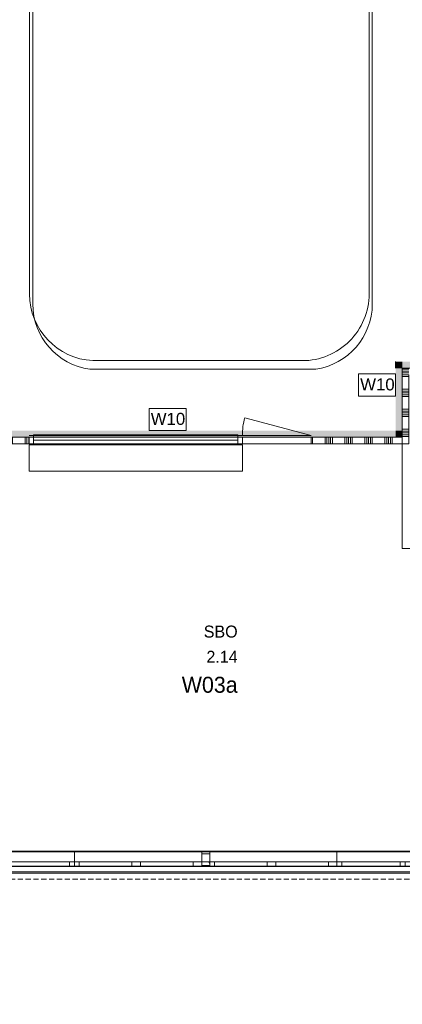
# Model space of a CAD drawing. Header units: millimetres. Extents: x -409 to 257590, y -7854 to 67330.
# Tile 6 of 205: x 10009 to 15750, y 14773 to 29546. Entities that reach past the tile are written whole.
import ezdxf
from ezdxf.enums import TextEntityAlignment as Align

# ---------------------------------------------------------------- set-up
doc = ezdxf.new("R2010")
doc.units = ezdxf.units.MM
doc.header["$MEASUREMENT"] = 0
doc.linetypes.add('B0702', pattern=[117.37, 78.119999, -39.250001])
for name, color, linetype in [('22 NC Binnenwanden', 7, 'Continuous'), ('Info Wandafwerking aanduiding', 7, 'Continuous'), ('Info Wandafwerking aanduiding Doorsnede-arcering', 7, 'Continuous'), ('New_21 Buitenwanden', 7, 'Continuous'), ('New_21 Buitenwanden Doorsnede-arcering', 7, 'Continuous'), ('New_21 Buitenwanden Laagscheidingslijnen', 7, 'Continuous'), ('New_21 Buitenwanden Ramen', 7, 'Continuous'), ('New_22 NC Binnenwanden', 7, 'Continuous'), ('New_22 NC Binnenwanden Deuren', 7, 'Continuous'), ('New_22 NC Binnenwanden Doorsnede-arcering', 7, 'Continuous'), ('New_22 NC Binnenwanden Ramen', 7, 'Continuous'), ('New_23 Vloeren', 7, 'Continuous'), ('New_41 Buitenwandafwerking houten latten', 7, 'Continuous'), ('New_Z Ruimtefuncties', 7, 'Continuous'), ('New_Z Ruimtefuncties Zone omranding', 7, 'Continuous'), ('New_Z Ruimtefuncties Zone tekst', 7, 'Continuous')]:
    doc.layers.add(name, color=color, linetype=linetype)
doc.styles.add('GENERATED_STYLE_1', font='txt')
doc.styles.add('GENERATED_STYLE_2', font='txt')

# ---------------------------------------------------------------- blocks, each defined once
blk = doc.blocks.new('Slab_1_2', base_point=(0, 42578))
at = {"layer": 'New_23 Vloeren', "color": 1, "linetype": 'Continuous', "lineweight": 0, "flags": 128}
blk.add_lwpolyline([(0, 39540), (0, 17060), (25600, 17060), (25600, 17610), (25675, 17610), (25675, 23015), (28540, 23015), (28540, 23140), (29892, 23140), (29892, 17610), (30010, 17610), (30010, 0), (61758, 0), (61760, 1964), (61760, 1964), (61758, 8599), (73460, 8599)], dxfattribs=at)
blk = doc.blocks.new('*X180')
at = {"layer": 'New_22 NC Binnenwanden Doorsnede-arcering', "color": 254, "linetype": 'Continuous', "lineweight": 0, "true_color": 0xe9ebeb}
for p, q in [((14400, 23181), (14400, 23280)), ((14590, 23181), (14590, 23280)), ((14618, 23181), (14618, 23280)), ((14645, 23181), (14645, 23280)), ((14673, 23181), (14673, 23280)), ((14700, 23181), (14700, 23280)), ((14890, 23181), (14890, 23280)), ((14918, 23181), (14918, 23280)), ((14945, 23181), (14945, 23280)), ((14973, 23181), (14973, 23280)), ((15000, 23181), (15000, 23280)), ((15190, 23181), (15190, 23280)), ((15218, 23181), (15218, 23280)), ((15245, 23181), (15245, 23280)), ((15273, 23181), (15273, 23280)), ((15300, 23181), (15300, 23280)), ((15490, 23181), (15490, 23280)), ((15518, 23181), (15518, 23280)), ((15545, 23181), (15545, 23280)), ((15573, 23181), (15573, 23280)), ((15600, 23181), (15600, 23280)), ((14400, 23180), (14400, 23181)), ((14590, 23180), (14590, 23181)), ((14618, 23180), (14618, 23181)), ((14645, 23180), (14645, 23181)), ((14673, 23180), (14673, 23181)), ((14700, 23180), (14700, 23181)), ((14890, 23180), (14890, 23181)), ((14918, 23180), (14918, 23181)), ((14945, 23180), (14945, 23181)), ((14973, 23180), (14973, 23181)), ((15000, 23180), (15000, 23181)), ((15190, 23180), (15190, 23181)), ((15218, 23180), (15218, 23181)), ((15245, 23180), (15245, 23181)), ((15273, 23180), (15273, 23181)), ((15300, 23180), (15300, 23181)), ((15490, 23180), (15490, 23181)), ((15518, 23180), (15518, 23181)), ((15545, 23180), (15545, 23181)), ((15573, 23180), (15573, 23181)), ((15600, 23180), (15600, 23181))]:
    blk.add_line(p, q, dxfattribs=at)
blk = doc.blocks.new('*X181')
at = {"layer": 'New_22 NC Binnenwanden Doorsnede-arcering', "color": 254, "linetype": 'Continuous', "lineweight": 0, "true_color": 0xe9ebeb}
for p, q in [((8890, 23181), (8890, 23280)), ((8918, 23181), (8918, 23280)), ((8945, 23181), (8945, 23280)), ((8973, 23181), (8973, 23280)), ((9000, 23181), (9000, 23280)), ((9190, 23181), (9190, 23280)), ((9218, 23181), (9218, 23280)), ((9245, 23181), (9245, 23280)), ((9273, 23181), (9273, 23280)), ((9300, 23181), (9300, 23280)), ((9490, 23181), (9490, 23280)), ((9518, 23181), (9518, 23280)), ((9545, 23181), (9545, 23280)), ((9573, 23181), (9573, 23280)), ((9600, 23181), (9600, 23280)), ((9790, 23181), (9790, 23280)), ((9818, 23181), (9818, 23280)), ((9845, 23181), (9845, 23280)), ((9873, 23181), (9873, 23280)), ((9900, 23181), (9900, 23280)), ((10090, 23181), (10090, 23280)), ((10118, 23181), (10118, 23280)), ((10145, 23181), (10145, 23280)), ((8890, 23180), (8890, 23181)), ((8918, 23180), (8918, 23181)), ((8945, 23180), (8945, 23181)), ((8973, 23180), (8973, 23181)), ((9000, 23180), (9000, 23181)), ((9190, 23180), (9190, 23181)), ((9218, 23180), (9218, 23181)), ((9245, 23180), (9245, 23181)), ((9273, 23180), (9273, 23181)), ((9300, 23180), (9300, 23181)), ((9490, 23180), (9490, 23181)), ((9518, 23180), (9518, 23181)), ((9545, 23180), (9545, 23181)), ((9573, 23180), (9573, 23181)), ((9600, 23180), (9600, 23181)), ((9790, 23180), (9790, 23181)), ((9818, 23180), (9818, 23181)), ((9845, 23180), (9845, 23181)), ((9873, 23180), (9873, 23181)), ((9900, 23180), (9900, 23181)), ((10090, 23180), (10090, 23181)), ((10118, 23180), (10118, 23181)), ((10145, 23180), (10145, 23181))]:
    blk.add_line(p, q, dxfattribs=at)
blk = doc.blocks.new('#Pui inbouwgarderobe 01')
at = {"layer": 'New_22 NC Binnenwanden Ramen', "color": 9, "linetype": 'Continuous', "lineweight": 0}
for p, q in [((-1600, 0), (-1600, -392)), ((-1533, 0), (-1600, 0)), ((1533, 0), (-1533, 0)), ((1600, 0), (1533, 0)), ((1600, -392), (1600, 0)), ((-1600, -392), (-1533, -392)), ((-1533, -392), (-1533, -513)), ((-1533, -392), (1533, -392)), ((1533, -513), (1533, -392)), ((1533, -392), (1600, -392)), ((-1533, -513), (-1533, -543)), ((1533, -531), (-1533, -531)), ((-1533, -543), (-1515, -543)), ((-1515, -543), (1515, -543)), ((1515, -543), (1533, -543)), ((1533, -543), (1533, -513))]:
    blk.add_line(p, q, dxfattribs=at)
at = {"layer": 'New_22 NC Binnenwanden Ramen', "color": 1, "linetype": 'Continuous', "lineweight": 0}
for p, q in [((1533, -462), (-1533, -462)), ((-1533, -513), (-1533, -543)), ((-1533, -543), (-1533, -513)), ((-1533, -513), (-1533, -543)), ((-1533, -543), (-1533, -513)), ((-1533, -513), (-1533, -543)), ((-1533, -543), (-1533, -513)), ((-1533, -543), (-1515, -543)), ((-1515, -543), (-1533, -543)), ((1515, -543), (1533, -543)), ((1533, -543), (1515, -543)), ((1533, -543), (1533, -513)), ((1533, -513), (1533, -543)), ((1533, -543), (1533, -513))]:
    blk.add_line(p, q, dxfattribs=at)
blk = doc.blocks.new('Rnx verticaal 22')
at = {"layer": 'New_22 NC Binnenwanden Ramen', "color": 1, "linetype": 'Continuous', "lineweight": 0}
for p, q in [((-1600, 0), (-1533, 0)), ((-1533, 0), (-1533, -139)), ((-1533, 0), (1533, 0)), ((1533, -139), (1533, 0)), ((1533, 0), (1600, 0)), ((-1533, -139), (-1600, -139)), ((1533, -139), (-1533, -139)), ((1600, -139), (1533, -139))]:
    blk.add_line(p, q, dxfattribs=at)
at = {"layer": 'New_22 NC Binnenwanden Ramen', "color": 7, "linetype": 'Continuous', "lineweight": 0}
for p, q in [((-1600, -25), (-1600, -125)), ((-1600, -25), (-1600, -125)), ((1600, -25), (1600, -125)), ((1600, -25), (1600, -125))]:
    blk.add_line(p, q, dxfattribs=at)
blk = doc.blocks.new('D1 22_4')
at = {"layer": 'New_22 NC Binnenwanden Deuren', "color": 1, "linetype": 'Continuous', "lineweight": 0}
for q in [(-482, 268), (-517, 0)]:
    blk.add_line((517, 0), q, dxfattribs=at)
at = {"layer": 'New_22 NC Binnenwanden Deuren', "color": 7, "linetype": 'Continuous', "lineweight": 0}
for p, q in [((-517, -25), (-517, -125)), ((-517, -25), (-517, -125)), ((517, -25), (517, -125)), ((517, -25), (517, -125))]:
    blk.add_line(p, q, dxfattribs=at)
at = {"layer": 'New_22 NC Binnenwanden Deuren', "color": 1, "linetype": 'Continuous', "lineweight": 0}
blk.add_arc((517, 0), 1034, 165, 180, dxfattribs=at)
blk = doc.blocks.new('Wall_29_2', base_point=(15750, 23280))
at = {"layer": 'New_22 NC Binnenwanden', "color": 8, "linetype": 'Continuous', "lineweight": 0, "true_color": 0x778488}
blk.add_line((14384, 23280), (14384, 23180), dxfattribs=at)
at = {"layer": 'New_22 NC Binnenwanden', "color": 8, "linetype": 'Continuous', "lineweight": 0, "true_color": 0x778488, "flags": 128}
for points in [[(10150, 23280), (8850, 23280)], [(8850, 23280), (8850, 23180)], [(15750, 23280), (14384, 23280)], [(15750, 23280), (15750, 23180)], [(8850, 23180), (10150, 23180)], [(14384, 23180), (15750, 23180)]]:
    blk.add_lwpolyline(points, dxfattribs=at)
at = {"layer": 'New_22 NC Binnenwanden', "color": 8, "lineweight": 0, "true_color": 0x778488}
for name in ['*X181', '*X180']:
    blk.add_blockref(name, (0, 0), dxfattribs=at)
at = {"layer": 'New_22 NC Binnenwanden Deuren', "color": 1, "linetype": 'Continuous', "lineweight": 0, "zscale": 1000}
blk.add_blockref('D1 22_4', (13867, 23305), dxfattribs=at)
at = {"layer": 'New_22 NC Binnenwanden Ramen', "color": 1, "linetype": 'Continuous', "lineweight": 0, "xscale": -1.00000000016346, "zscale": 1000, "rotation": 180}
blk.add_blockref('#Pui inbouwgarderobe 01', (11750, 22774), dxfattribs=at)
at = {"layer": 'New_22 NC Binnenwanden Ramen', "color": 1, "linetype": 'Continuous', "lineweight": 0, "xscale": -1, "zscale": 1000}
blk.add_blockref('Rnx verticaal 22', (11750, 23305), dxfattribs=at)
blk = doc.blocks.new('*X631')
at = {"layer": 'New_22 NC Binnenwanden Doorsnede-arcering', "color": 254, "linetype": 'Continuous', "lineweight": 0, "true_color": 0xe9ebeb}
for p, q in [((15765, 24300), (15750, 24300)), ((15792, 24273), (15750, 24273)), ((15820, 24245), (15750, 24245)), ((15847, 24218), (15750, 24218))]:
    blk.add_line(p, q, dxfattribs=at)
blk = doc.blocks.new('*X632')
at = {"layer": 'New_22 NC Binnenwanden Doorsnede-arcering', "color": 254, "linetype": 'Continuous', "lineweight": 0, "true_color": 0xe9ebeb}
for p, q in [((15850, 24190), (15750, 24190)), ((15850, 24000), (15750, 24000)), ((15850, 23973), (15750, 23973)), ((15850, 23945), (15750, 23945)), ((15850, 23918), (15750, 23918)), ((15850, 23890), (15750, 23890)), ((15850, 23700), (15750, 23700)), ((15850, 23673), (15750, 23673)), ((15850, 23645), (15750, 23645)), ((15850, 23618), (15750, 23618)), ((15850, 23590), (15750, 23590)), ((15850, 23400), (15750, 23400)), ((15850, 23373), (15750, 23373)), ((15850, 23345), (15750, 23345)), ((15850, 23318), (15750, 23318)), ((15850, 23290), (15750, 23290))]:
    blk.add_line(p, q, dxfattribs=at)
blk = doc.blocks.new('*X633')
at = {"layer": 'New_22 NC Binnenwanden Doorsnede-arcering', "color": 254, "linetype": 'Continuous', "lineweight": 0, "true_color": 0xe9ebeb}
for p, q in [((15850, 24300), (15765, 24300)), ((15850, 24273), (15792, 24273)), ((15850, 24245), (15820, 24245)), ((15850, 24218), (15847, 24218))]:
    blk.add_line(p, q, dxfattribs=at)
blk = doc.blocks.new('Wall_136_2', base_point=(15850, 23180))
at = {"layer": 'New_22 NC Binnenwanden', "color": 8, "linetype": 'Continuous', "lineweight": 0, "true_color": 0x778488, "flags": 128}
for points in [[(15750, 24315), (15750, 23180)], [(15750, 24315), (15850, 24315)], [(15850, 23180), (15850, 24215)], [(15750, 23180), (15850, 23180)]]:
    blk.add_lwpolyline(points, dxfattribs=at)
at = {"layer": 'New_22 NC Binnenwanden', "color": 8, "lineweight": 0, "true_color": 0x778488}
for name in ['*X631', '*X633', '*X632']:
    blk.add_blockref(name, (0, 0), dxfattribs=at)
blk = doc.blocks.new('Wall_215_2', base_point=(0, 17060))
at = {"layer": 'New_21 Buitenwanden', "color": 8, "linetype": 'Continuous', "lineweight": 0, "true_color": 0x778488}
for p, q in [((-144, 16846), (25615, 16846)), ((-214, 16758), (25814, 16758))]:
    blk.add_line(p, q, dxfattribs=at)
at = {"layer": 'New_21 Buitenwanden', "color": 8, "linetype": 'Continuous', "lineweight": 0, "true_color": 0x778488, "flags": 128}
for points in [[(25600, 17060), (0, 17060)], [(-320, 16740), (25920, 16740)]]:
    blk.add_lwpolyline(points, dxfattribs=at)
blk = doc.blocks.new('Wall_365_2', base_point=(25600, 24315))
at = {"layer": 'Info Wandafwerking aanduiding Doorsnede-arcering', "linetype": 'Continuous', "lineweight": 0}
for points in [[(15750, 24415), (15650, 24415), (15750, 24315)], [(15650, 24415), (15650, 24315), (15750, 24315)], [(25600, 24415), (15750, 24415), (15750, 24315), (25600, 24315)]]:
    blk.add_hatch(color=1, dxfattribs=at).paths.add_polyline_path(points)
at = {"layer": 'Info Wandafwerking aanduiding', "color": 9, "linetype": 'Continuous', "lineweight": 0, "flags": 128}
for points in [[(15650, 24415), (15650, 24315)], [(25600, 24415), (25600, 24315)]]:
    blk.add_lwpolyline(points, dxfattribs=at)
blk = doc.blocks.new('Wall_366_2', base_point=(15750, 24315))
at = {"layer": 'Info Wandafwerking aanduiding Doorsnede-arcering', "linetype": 'Continuous', "lineweight": 0}
for points in [[(15750, 24315), (15650, 24315), (15650, 23380), (15750, 23380)], [(15750, 23380), (15650, 23380), (15750, 23280)], [(15650, 23380), (15650, 23280), (15750, 23280)]]:
    blk.add_hatch(color=1, dxfattribs=at).paths.add_polyline_path(points)
at = {"layer": 'Info Wandafwerking aanduiding', "color": 9, "linetype": 'Continuous', "lineweight": 0, "flags": 128}
blk.add_lwpolyline([(15750, 23280), (15650, 23280)], dxfattribs=at)
blk = doc.blocks.new('Wall_367_2', base_point=(15750, 23280))
at = {"layer": 'Info Wandafwerking aanduiding Doorsnede-arcering', "linetype": 'Continuous', "lineweight": 0}
for points in [[(9050, 23380), (8950, 23280), (9050, 23280)], [(9050, 23380), (8950, 23380), (8950, 23280)], [(9050, 23280), (15650, 23280), (15650, 23380), (9050, 23380)]]:
    blk.add_hatch(color=1, dxfattribs=at).paths.add_polyline_path(points)
at = {"layer": 'Info Wandafwerking aanduiding', "color": 9, "linetype": 'Continuous', "lineweight": 0, "flags": 128}
blk.add_lwpolyline([(8950, 23280), (8950, 23380)], dxfattribs=at)
blk = doc.blocks.new('SBO_2.14_46_2', base_point=(12850, 19930))
at = {"layer": 'New_Z Ruimtefuncties Zone tekst', "color": 2, "lineweight": 0}
for tag, height, style, p in [('ROOM_NAME', 180, 'GENERATED_STYLE_1', (13279, 20455)), ('DUMMY_938', 180, 'GENERATED_STYLE_1', (13279, 20496)), ('DUMMY_939', 180, 'GENERATED_STYLE_1', (13279, 20119)), ('ROOM_NUMBER', 180, 'GENERATED_STYLE_1', (13279, 20077)), ('stWallCovering', 240, 'GENERATED_STYLE_2', (13279, 19687))]:
    blk.add_attdef(tag, text='', height=height, dxfattribs=dict(at, style=style)).set_placement(p, align=Align.TOP_RIGHT)
at = {"layer": 'New_Z Ruimtefuncties Zone tekst', "color": 2, "lineweight": 0, "style": 'GENERATED_STYLE_2'}
blk.add_attdef('DUMMY_940', text='', height=240, dxfattribs=at).set_placement((12421, 19741), align=Align.TOP_LEFT)
blk = doc.blocks.new('*X2142')
at = {"layer": 'New_21 Buitenwanden Doorsnede-arcering', "color": 254, "linetype": 'Continuous', "lineweight": 0, "true_color": 0xe9ebeb}
blk.add_line((12860, 16884), (12845, 16910), dxfattribs=at)
blk = doc.blocks.new('Rnx horizontaal 22_16')
at = {"layer": 'New_21 Buitenwanden Ramen', "color": 1, "linetype": 'Continuous', "lineweight": 0}
for p, q in [((-985, 150), (-985, 160)), ((-985, 160), (985, 160)), ((985, 160), (985, 150)), ((-985, 0), (-912, 0)), ((-912, 0), (-912, -72)), ((-912, 0), (-36.5, 0)), ((-36.5, -72), (-36.5, 0)), ((-36.5, 0), (0, 0)), ((0, 0), (36.5, 0)), ((36.5, 0), (36.5, -72)), ((36.5, 0), (912, 0)), ((912, -72), (912, 0)), ((912, 0), (985, 0)), ((-912, -72), (-985, -72)), ((-36.5, -72), (-912, -72)), ((0, -72), (-36.5, -72)), ((36.5, -72), (0, -72)), ((912, -72), (36.5, -72)), ((985, -72), (912, -72))]:
    blk.add_line(p, q, dxfattribs=at)
at = {"layer": 'New_21 Buitenwanden Ramen', "color": 9, "linetype": 'Continuous', "lineweight": 0}
for p, q in [((-985, 135), (-985, 150)), ((985, 135), (985, 150)), ((-985, 0), (-985, 135)), ((-985, -54), (-985, 0)), ((-985, -54), (-985, 0)), ((985, 0), (985, 135)), ((985, -54), (985, 0)), ((985, -54), (985, 0)), ((-985, -72), (-985, -54)), ((-985, -72), (-985, -54)), ((985, -72), (985, -54)), ((985, -72), (985, -54))]:
    blk.add_line(p, q, dxfattribs=at)
blk = doc.blocks.new('Rnx horizontaal 22_17')
at = {"layer": 'New_21 Buitenwanden Ramen', "color": 1, "linetype": 'Continuous', "lineweight": 0}
for p, q in [((-955, 150), (-955, 160)), ((-955, 160), (955, 160)), ((955, 160), (955, 150)), ((-955, 0), (-882, 0)), ((-882, 0), (-882, -72)), ((-882, 0), (-93.5, 0)), ((-93.5, -72), (-93.5, 0)), ((-93.5, 0), (-57, 0)), ((-57, 0), (36.5, 0)), ((36.5, 0), (36.5, -72)), ((36.5, 0), (825, 0)), ((825, -72), (825, 0)), ((825, 0), (955, 0)), ((-882, -72), (-955, -72)), ((-93.5, -72), (-882, -72)), ((-57, -72), (-93.5, -72)), ((36.5, -72), (-57, -72)), ((825, -72), (36.5, -72)), ((955, -72), (825, -72))]:
    blk.add_line(p, q, dxfattribs=at)
at = {"layer": 'New_21 Buitenwanden Ramen', "color": 9, "linetype": 'Continuous', "lineweight": 0}
for p, q in [((-955, 135), (-955, 150)), ((955, 135), (955, 150)), ((-955, 0), (-955, 135)), ((-955, -54), (-955, 0)), ((-955, -54), (-955, 0)), ((955, 0), (955, 135)), ((955, -54), (955, 0)), ((955, -54), (955, 0)), ((-955, -72), (-955, -54)), ((-955, -72), (-955, -54)), ((955, -72), (955, -54)), ((955, -72), (955, -54))]:
    blk.add_line(p, q, dxfattribs=at)
blk = doc.blocks.new('R nis rechthoekig 22_10')
at = {"layer": 'New_21 Buitenwanden Ramen', "color": 1, "linetype": 'Continuous', "lineweight": 0}
for p, q in [((-60, 0), (-60, -150)), ((60, 0), (-60, 0)), ((-60, 0), (60, 0)), ((60, -150), (60, 0)), ((-60, -150), (60, -150))]:
    blk.add_line(p, q, dxfattribs=at)
blk = doc.blocks.new('Wall_489_2', base_point=(0, 17060))
at = {"layer": 'New_21 Buitenwanden', "color": 8, "linetype": 'Continuous', "lineweight": 0, "true_color": 0x778488}
for p, q in [((12740, 16856), (12740, 16910)), ((12860, 16910), (12740, 16910)), ((12740, 16838), (12740, 16856)), ((12860, 16856), (12860, 16910)), ((12860, 16838), (12860, 16856))]:
    blk.add_line(p, q, dxfattribs=at)
at = {"layer": 'New_21 Buitenwanden', "color": 8, "linetype": 'Continuous', "lineweight": 0, "true_color": 0x778488, "flags": 128}
blk.add_lwpolyline([(12740, 16838), (12860, 16838)], dxfattribs=at)
at = {"layer": 'New_21 Buitenwanden Laagscheidingslijnen', "color": 8, "linetype": 'Continuous', "lineweight": 0, "true_color": 0x778488}
blk.add_line((12740, 16856), (12860, 16856), dxfattribs=at)
at = {"layer": 'New_21 Buitenwanden', "color": 8, "lineweight": 0, "true_color": 0x778488}
blk.add_blockref('*X2142', (0, 0), dxfattribs=at)
at = {"layer": 'New_21 Buitenwanden Ramen', "color": 1, "linetype": 'Continuous', "lineweight": 0, "zscale": 1000}
for name, p in [('Rnx horizontaal 22_16', (9845, 16910)), ('Rnx horizontaal 22_17', (11785, 16910)), ('Rnx horizontaal 22_17', (13815, 16910)), ('Rnx horizontaal 22_16', (15755, 16910))]:
    blk.add_blockref(name, p, dxfattribs=at)
at = {"layer": 'New_21 Buitenwanden Ramen', "color": 1, "linetype": 'Continuous', "lineweight": 0, "xscale": -1, "zscale": 1000}
blk.add_blockref('R nis rechthoekig 22_10', (12800, 17060), dxfattribs=at)
blk = doc.blocks.new('Slab_45_2', base_point=(12740, 17030))
at = {"layer": '22 NC Binnenwanden', "color": 7, "linetype": 'Continuous', "lineweight": 0, "flags": 128}
blk.add_lwpolyline([(12740, 17030), (12860, 17030), (12860, 17070), (12740, 17070)], close=True, dxfattribs=at)
blk = doc.blocks.new('Curtain Wall_73_2')
at = {"layer": 'New_41 Buitenwandafwerking houten latten', "color": 253, "linetype": 'B0702', "lineweight": 0, "true_color": 0x99a3a6, "flags": 128}
for points in [[(3, 16651), (48, 16651), (148, 16651), (248, 16651), (348, 16651), (394, 16651), (494, 16651), (594, 16651), (694, 16651), (739, 16651), (839, 16651), (939, 16651), (1039, 16651), (1084, 16651), (1184, 16651), (1284, 16651), (1384, 16651), (1429, 16651), (1529, 16651), (1629, 16651), (1729, 16651), (1774, 16651), (1874, 16651), (1974, 16651), (2074, 16651), (2120, 16651), (2220, 16651), (2320, 16651), (2420, 16651), (2465, 16651), (2565, 16651), (2665, 16651), (2765, 16651), (2810, 16651), (2910, 16651), (3010, 16651), (3110, 16651), (3155, 16651), (3255, 16651), (3355, 16651), (3455, 16651), (3500, 16651), (3600, 16651), (3700, 16651), (3800, 16651), (3846, 16651), (3946, 16651), (4046, 16651), (4146, 16651), (4191, 16651), (4291, 16651), (4391, 16651), (4491, 16651), (4536, 16651), (4636, 16651), (4736, 16651), (4836, 16651), (4881, 16651), (4981, 16651), (5081, 16651), (5181, 16651), (5226, 16651), (5326, 16651), (5426, 16651), (5526, 16651), (5572, 16651), (5672, 16651), (5772, 16651), (5872, 16651), (5917, 16651), (6017, 16651), (6117, 16651), (6217, 16651), (6262, 16651), (6362, 16651), (6462, 16651), (6562, 16651), (6607, 16651), (6707, 16651), (6807, 16651), (6907, 16651), (6952, 16651), (7052, 16651), (7152, 16651), (7252, 16651), (7298, 16651), (7398, 16651), (7498, 16651), (7598, 16651), (7643, 16651), (7743, 16651), (7843, 16651), (7943, 16651), (7988, 16651), (8088, 16651), (8188, 16651), (8288, 16651), (8333, 16651), (8433, 16651), (8533, 16651), (8633, 16651), (8678, 16651), (8778, 16651), (8878, 16651), (8978, 16651), (9024, 16651), (9124, 16651), (9224, 16651), (9324, 16651), (9369, 16651), (9469, 16651), (9569, 16651), (9669, 16651), (9714, 16651), (9814, 16651), (9914, 16651), (10014, 16651), (10059, 16651), (10159, 16651), (10259, 16651), (10359, 16651), (10404, 16651), (10504, 16651), (10604, 16651), (10704, 16651), (10750, 16651), (10850, 16651), (10950, 16651), (11050, 16651), (11095, 16651), (11195, 16651), (11295, 16651), (11395, 16651), (11440, 16651), (11540, 16651), (11640, 16651), (11740, 16651), (11785, 16651), (11885, 16651), (11985, 16651), (12085, 16651), (12130, 16651), (12230, 16651), (12330, 16651), (12430, 16651), (12476, 16651), (12576, 16651), (12676, 16651), (12776, 16651), (12821, 16651), (12921, 16651), (13021, 16651), (13121, 16651), (13166, 16651), (13266, 16651), (13366, 16651), (13466, 16651), (13511, 16651), (13611, 16651), (13711, 16651), (13811, 16651), (13856, 16651), (13956, 16651), (14056, 16651), (14156, 16651), (14202, 16651), (14302, 16651), (14402, 16651), (14502, 16651), (14547, 16651), (14647, 16651), (14747, 16651), (14847, 16651), (14892, 16651), (14992, 16651), (15092, 16651), (15192, 16651)], [(15192, 16651), (15237, 16651), (15337, 16651), (15437, 16651), (15537, 16651), (15582, 16651), (15682, 16651), (15782, 16651), (15882, 16651), (15928, 16651), (16028, 16651), (16128, 16651), (16228, 16651), (16273, 16651), (16373, 16651), (16473, 16651), (16573, 16651), (16618, 16651), (16718, 16651), (16818, 16651), (16918, 16651), (16963, 16651), (17063, 16651), (17163, 16651), (17263, 16651), (17308, 16651), (17408, 16651), (17508, 16651), (17608, 16651), (17654, 16651), (17754, 16651), (17854, 16651), (17954, 16651), (17999, 16651), (18099, 16651), (18199, 16651), (18299, 16651), (18344, 16651), (18444, 16651), (18544, 16651), (18644, 16651), (18689, 16651), (18789, 16651), (18889, 16651), (18989, 16651), (19034, 16651), (19134, 16651), (19234, 16651), (19334, 16651), (19380, 16651), (19480, 16651), (19580, 16651), (19680, 16651), (19725, 16651), (19825, 16651), (19925, 16651), (20025, 16651), (20070, 16651), (20170, 16651), (20270, 16651), (20370, 16651), (20415, 16651), (20515, 16651), (20615, 16651), (20715, 16651), (20760, 16651), (20860, 16651), (20960, 16651), (21060, 16651), (21106, 16651), (21206, 16651), (21306, 16651), (21406, 16651), (21451, 16651), (21551, 16651), (21651, 16651), (21751, 16651), (21796, 16651), (21896, 16651), (21996, 16651), (22096, 16651), (22141, 16651), (22241, 16651), (22341, 16651), (22441, 16651), (22486, 16651), (22586, 16651), (22686, 16651), (22786, 16651), (22832, 16651), (22932, 16651), (23032, 16651), (23132, 16651), (23177, 16651), (23277, 16651), (23377, 16651), (23477, 16651), (23522, 16651), (23622, 16651), (23722, 16651), (23822, 16651), (23867, 16651), (23967, 16651), (24067, 16651), (24167, 16651), (24212, 16651), (24312, 16651), (24412, 16651), (24512, 16651), (24558, 16651), (24658, 16651), (24758, 16651), (24858, 16651), (24903, 16651), (25003, 16651), (25103, 16651), (25203, 16651), (25248, 16651), (25348, 16651), (25448, 16651), (25548, 16651), (25593, 16651)]]:
    blk.add_lwpolyline(points, dxfattribs=at)

msp = doc.modelspace()

# ---------------------------------------------------------------- linework, layer by layer
at = {"layer": 'Info Wandafwerking aanduiding', "color": 9, "linetype": 'Continuous', "lineweight": 0, "flags": 128}
for points in [[(15093, 24230), (15650, 24230), (15650, 23897), (15093, 23897)], [(11950, 23713), (12507, 23713), (12507, 23380), (11950, 23380)]]:
    msp.add_lwpolyline(points, close=True, dxfattribs=at)
at = {"layer": 'New_Z Ruimtefuncties Zone omranding', "color": 41, "linetype": 'Continuous', "lineweight": 0, "true_color": 0xffeeaa, "flags": 128}
msp.add_lwpolyline([(8950, 41360), (8950, 28860), (9205, 28860), (9205, 24900), (8851, 24900), (8851, 23280), (15750, 23280), (15750, 24315), (25600, 24315), (25600, 26210), (16300, 26210), (16300, 34809)], dxfattribs=at)
msp.add_lwpolyline([(11107, 24431, -0.400654), (10156, 25430), (10157, 34160, -0.409345), (11157, 35136), (14311, 35136, -0.410406), (15252, 34104), (15252, 25430, -0.414476), (14247, 24430)], format="xyb", close=True, dxfattribs=at)
at = {"layer": 'New_Z Ruimtefuncties Zone omranding', "color": 41, "linetype": 'Continuous', "lineweight": 0, "true_color": 0xe1e196, "flags": 128}
msp.add_lwpolyline([(11205, 35010, 0.409345), (10205, 34010), (10204, 25280, 0.372884), (11063, 24301), (14450, 24302, 0.37086), (15300, 25280), (15300, 33954, 0.410406), (14359, 35010)], format="xyb", close=True, dxfattribs=at)
at = {"layer": 'New_Z Ruimtefuncties Zone omranding', "color": 231, "linetype": 'Continuous', "lineweight": 0, "true_color": 0xf9acba, "flags": 128}
msp.add_lwpolyline([(15750, 23180), (8850, 23180), (8850, 17060), (16750, 17060), (16750, 21610), (15750, 21610)], close=True, dxfattribs=at)

# ---------------------------------------------------------------- block references
at = {"layer": '22 NC Binnenwanden', "color": 7, "linetype": 'Continuous', "lineweight": 0}
msp.add_blockref('Slab_45_2', (12740, 17030), dxfattribs=at)
at = {"layer": 'Info Wandafwerking aanduiding', "color": 1, "lineweight": 0}
for name, p in [('Wall_365_2', (25600, 24315)), ('Wall_366_2', (15750, 24315)), ('Wall_367_2', (15750, 23280))]:
    msp.add_blockref(name, p, dxfattribs=at)
at = {"layer": 'New_21 Buitenwanden', "color": 8, "lineweight": 0, "true_color": 0x778488}
for name in ['Wall_215_2', 'Wall_489_2']:
    msp.add_blockref(name, (0, 17060), dxfattribs=at)
at = {"layer": 'New_22 NC Binnenwanden', "color": 8, "lineweight": 0, "true_color": 0x778488}
for name, p in [('Wall_136_2', (15850, 23180)), ('Wall_29_2', (15750, 23280))]:
    msp.add_blockref(name, p, dxfattribs=at)
at = {"layer": 'New_23 Vloeren', "color": 1, "linetype": 'Continuous', "lineweight": 0}
msp.add_blockref('Slab_1_2', (0, 42578), dxfattribs=at)
at = {"layer": 'New_41 Buitenwandafwerking houten latten', "linetype": 'Continuous', "lineweight": 0}
msp.add_blockref('Curtain Wall_73_2', (0, 0), dxfattribs=at)
at = {"layer": 'New_Z Ruimtefuncties', "color": 2, "linetype": 'Continuous', "lineweight": 0}
msp.add_blockref('SBO_2.14_46_2', (12850, 19930), dxfattribs=at).add_auto_attribs({'ROOM_NAME': 'SBO', 'ROOM_NUMBER': '2.14', 'stWallCovering': 'W03a'})

# ---------------------------------------------------------------- texts
at = {"layer": 'Info Wandafwerking aanduiding', "color": 2, "linetype": 'Continuous', "lineweight": 0, "char_height": 180, "attachment_point": 7, "style": 'GENERATED_STYLE_1'}
for insert in [(15118, 23981), (11975, 23464)]:
    msp.add_mtext('\\A1;{\\pql;\\fArial|b0|i0|c0|p38;W10}', dxfattribs=dict(at, insert=insert))

doc.saveas('drawing.dxf')
